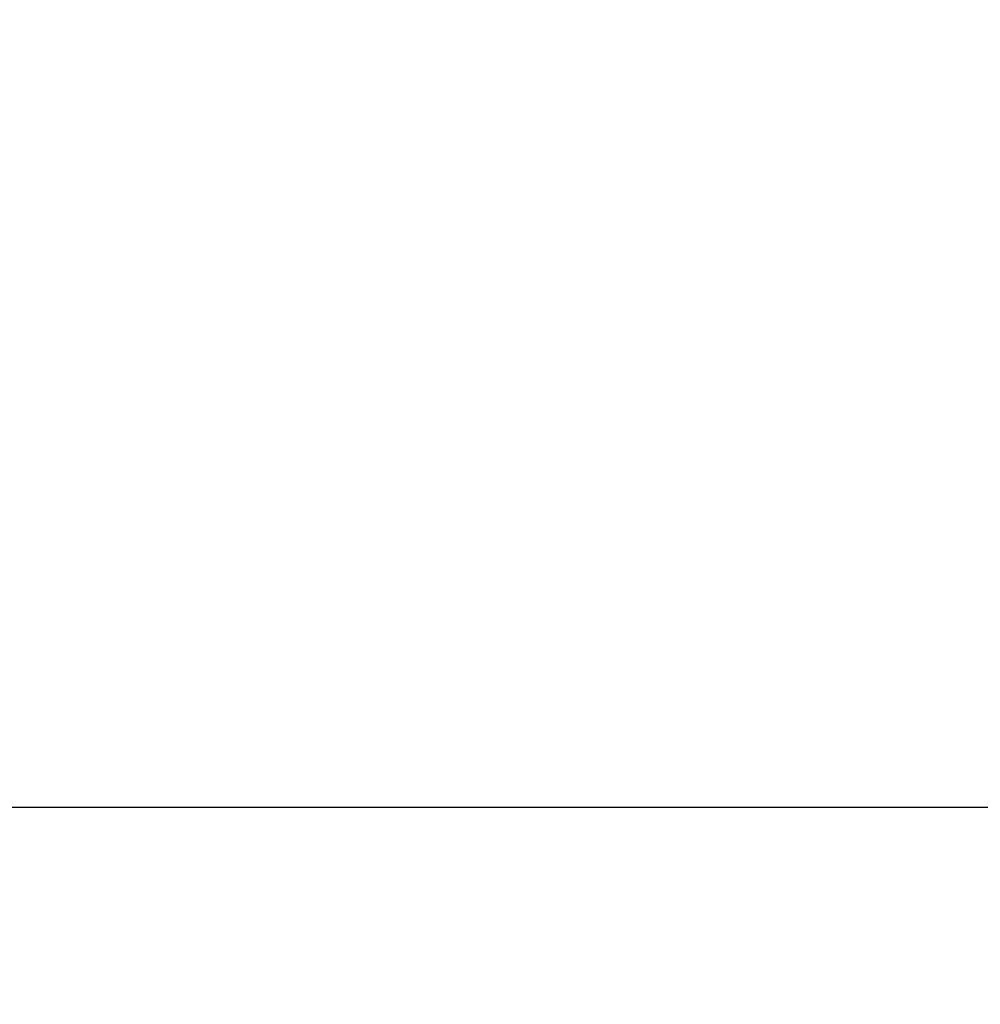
# Model space of a CAD drawing. Header units: millimetres. Extents: x 53458 to 260960, y -123310 to -87533.
# Tile 255 of 256: x 72142.68 to 72146.16, y -116918.31 to -116914.74. Entities that reach past the tile are written whole.
import ezdxf

# ---------------------------------------------------------------- set-up
doc = ezdxf.new("R2010")
doc.units = ezdxf.units.MM
doc.header["$MEASUREMENT"] = 0
doc.linetypes.add('Przerywana długa', pattern=[390, 250, -140])
for name, color, linetype in [('Nowe_A-Belki-Wieniec', 7, 'Continuous'), ('Nowe_A-Płyta-Grunt', 7, 'Continuous'), ('Nowe_A-Ściany-Zewnętrzne', 7, 'Continuous')]:
    doc.layers.add(name, color=color, linetype=linetype)
for name, color, linetype, lineweight in [('Nowe_A-Belki-Wieniec_Nr_pióra__90', 7, 'Continuous', 13), ('Nowe_A-Płyta-Grunt_Nr_pióra__89', 7, 'Continuous', 13), ('Nowe_A-Ściany-Zewnętrzne_Nr_pióra__27', 7, 'Continuous', 25)]:
    doc.layers.add(name, color=color, linetype=linetype, lineweight=lineweight)

# ---------------------------------------------------------------- blocks, each defined once
blk = doc.blocks.new('Strop_1', base_point=(65230.0722, -116917.5978))
at = {"layer": 'Nowe_A-Płyta-Grunt_Nr_pióra__89', "color": 7, "linetype": 'Continuous', "lineweight": 13, "flags": 128}
blk.add_lwpolyline([(65230.0722, -116917.5978), (90780.0722, -116917.5978), (90780.0722, -99167.5978), (65230.0722, -99167.5978)], close=True, dxfattribs=at)
blk = doc.blocks.new('Ściana_5', base_point=(90905.0722, -117042.5978))
at = {"layer": 'Nowe_A-Ściany-Zewnętrzne', "linetype": 'Continuous', "lineweight": 0, "true_color": 0x000000}
h = blk.add_hatch(dxfattribs=at)
h.set_pattern_fill('Tynk', color=18, style=0, pattern_type=2)
h.set_pattern_definition([(0, (0, 0), (0, 86.60254), [0, -50]), (0, (25, 43.3), (0, 86.60254), [0, -50])])
h.paths.add_polyline_path([(72505.0342, -116907.5978), (72140.0722, -116907.5978), (72140.0722, -116917.5978), (72505.0342, -116917.5978)])
h = blk.add_hatch(dxfattribs=at)
h.set_pattern_fill('Bloczki_ceramiczne', color=18, style=0, pattern_type=2)
h.set_pattern_definition([(45, (0, 0), (-63.63961, 63.63961), [])])
h.paths.add_polyline_path([(72130.0722, -116917.5978), (72130.0722, -117167.5978), (72505.0342, -117167.5978), (72505.0342, -117117.5978), (72505.0342, -116917.5978)])
at = {"layer": 'Nowe_A-Ściany-Zewnętrzne_Nr_pióra__27', "color": 7, "linetype": 'Continuous', "lineweight": 25}
blk.add_line((72505.0342, -116917.5978), (72140.0722, -116917.5978), dxfattribs=at)
blk = doc.blocks.new('Belka_16', base_point=(65105.0722, -117042.5978))
at = {"layer": 'Nowe_A-Belki-Wieniec_Nr_pióra__90', "color": 7, "linetype": 'Przerywana długa', "lineweight": 13}
blk.add_line((72130.0722, -116917.5978), (77880.0722, -116917.5978), dxfattribs=at)

msp = doc.modelspace()

# ---------------------------------------------------------------- block references
at = {"layer": 'Nowe_A-Belki-Wieniec', "color": 7, "lineweight": 13}
msp.add_blockref('Belka_16', (65105.0722, -117042.5978), dxfattribs=at)
at = {"layer": 'Nowe_A-Płyta-Grunt', "color": 7, "linetype": 'Continuous', "lineweight": 13}
msp.add_blockref('Strop_1', (65230.0722, -116917.5978), dxfattribs=at)
at = {"layer": 'Nowe_A-Ściany-Zewnętrzne', "color": 7, "lineweight": 25}
msp.add_blockref('Ściana_5', (90905.0722, -117042.5978), dxfattribs=at)

doc.saveas('drawing.dxf')
